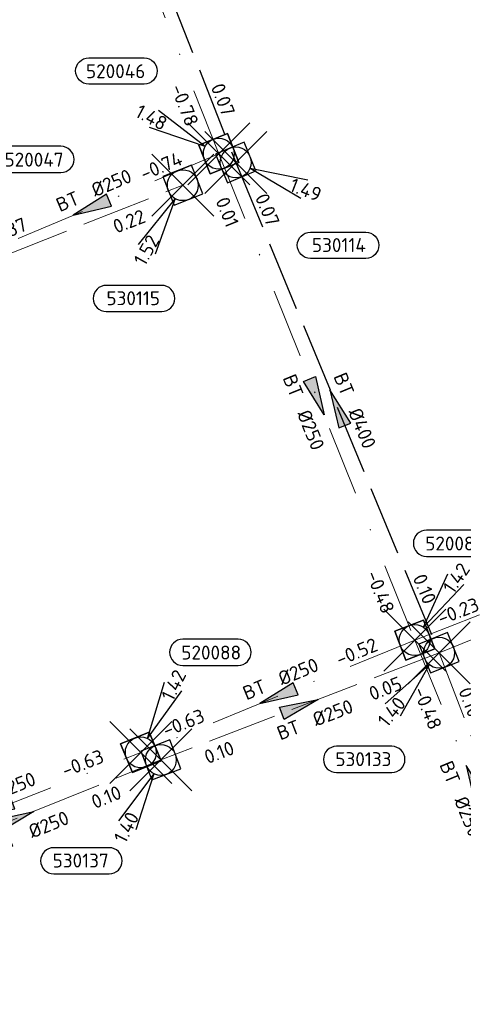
# Model space of a CAD drawing. Header units: metres. Extents: x 153343 to 157271, y 461673 to 467005.
# Tile 50 of 191: x 154430 to 154473, y 464445 to 464540. Entities that reach past the tile are written whole.
import ezdxf
from ezdxf.enums import TextEntityAlignment as Align

# ---------------------------------------------------------------- set-up
doc = ezdxf.new("R2010")
doc.units = ezdxf.units.M
doc.header["$LTSCALE"] = 0.75
doc.header["$PDMODE"] = 3
doc.header["$PDSIZE"] = 3
doc.linetypes.add('RI-HWA_BETON', pattern=[11.4, 9, -2.4])
doc.linetypes.add('RI-VWA_BETON', pattern=[19, 9, -5, 0, -5])
doc.layers.get('0').update_dxf_attribs({"lineweight": 25})
doc.layers.get('defpoints').update_dxf_attribs({"lineweight": 25})
for name, color, linetype in [('B-OI-RI-HWA_PUTNUMMER-S @ 0.75', 151, 'Continuous'), ('B-OI-RI-HWA_TRANSPORTLEIDING_BETON_400-G', 151, 'RI-HWA_BETON'), ('B-OI-RI-VWA_PUTNUMMER-S @ 0.75', 33, 'Continuous')]:
    doc.layers.add(name, color=color, linetype=linetype)
for name, color, linetype, lineweight in [('B-OI-RI-HWA_RIOOLPUT_INSPECTIEPUT-S', 151, 'Continuous', 25), ('B-OI-RI-HWA_STROOMRICHTING-S @ 0.75', 151, 'Continuous', 25), ('B-OI-RI-HWA_TRANSPORTLEIDING_BETON_250-G', 151, 'RI-HWA_BETON', 18), ('B-OI-RI-VWA_RIOOLPUT_INSPECTIEPUT_BETON-S', 33, 'Continuous', 25), ('B-OI-RI-VWA_STROOMRICHTING-S @ 0.75', 33, 'Continuous', 25), ('B-OI-RI-VWA_TRANSPORTLEIDING_BETON_250-G', 33, 'RI-VWA_BETON', 18)]:
    doc.layers.add(name, color=color, linetype=linetype, lineweight=lineweight)
doc.layers.add('inspectieput', color=7, linetype='Continuous', plot=False)
doc.styles.add('NLCS-ISO', font='isocpeur.ttf')

# ---------------------------------------------------------------- blocks, each defined once
blk = doc.blocks.new('*U1413')
at = {"ltscale": 0.1}
blk.add_hatch(color=256, dxfattribs=at).paths.add_polyline_path([(2.500000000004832, 0), (-2.500000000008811, -0.8333333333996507), (-2.500000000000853, 0.8333333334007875)])
at = {"ltscale": 0.1, "flags": 128}
blk.add_lwpolyline([(2.500000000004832, 0), (-2.500000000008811, -0.8333333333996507), (-2.500000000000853, 0.8333333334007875)], close=True, dxfattribs=at)
at = {"ltscale": 0.1, "style": 'NLCS-ISO'}
for tag, p in [('BOBL', (-9.92791154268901, -3.240000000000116)), ('MAT', (-1.000000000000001, -3.740000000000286))]:
    blk.add_attdef(tag, text='', height=1.8, dxfattribs=at).set_placement(p, align=Align.BOTTOM_RIGHT)
for tag, p in [('BOBR', (8.981924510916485, -3.24196829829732)), ('DIA', (0.9999999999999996, -3.740000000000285))]:
    blk.add_attdef(tag, text='', height=1.8, dxfattribs=at).set_placement(p, align=Align.BOTTOM_LEFT)
at = {"layer": 'defpoints', "ltscale": 0.1, "style": 'NLCS-ISO', "flags": 1}
blk.add_attdef('JVA', text='', height=1.8, dxfattribs=at).set_placement((0, -0.9999999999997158), align=Align.TOP_CENTER)
blk = doc.blocks.new('*U1414')
at = {"ltscale": 0.1}
blk.add_hatch(color=256, dxfattribs=at).paths.add_polyline_path([(-2.500000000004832, 0), (2.500000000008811, -0.8333333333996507), (2.500000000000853, 0.8333333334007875)])
at = {"ltscale": 0.1, "flags": 128}
blk.add_lwpolyline([(-2.500000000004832, 0), (2.500000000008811, -0.8333333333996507), (2.500000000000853, 0.8333333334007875)], close=True, dxfattribs=at)
at = {"ltscale": 0.1, "style": 'NLCS-ISO'}
for tag, p in [('MAT', (-1, 0.5000000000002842)), ('BOBL', (-19.29728813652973, 1.129206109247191e-13))]:
    blk.add_attdef(tag, text='', height=1.8, dxfattribs=at).set_placement(p, align=Align.BOTTOM_RIGHT)
for tag, p in [('DIA', (1, 0.5000000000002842)), ('BOBR', (18.35129881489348, -0.004582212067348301))]:
    blk.add_attdef(tag, text='', height=1.8, dxfattribs=at).set_placement(p, align=Align.BOTTOM_LEFT)
at = {"layer": 'defpoints', "ltscale": 0.1, "style": 'NLCS-ISO', "flags": 1}
blk.add_attdef('JVA', text='', height=1.8, dxfattribs=at).set_placement((0, -0.9999999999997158), align=Align.TOP_CENTER)
blk = doc.blocks.new('*U1397')
at = {"ltscale": 0.1}
blk.add_hatch(color=256, dxfattribs=at).paths.add_polyline_path([(2.500000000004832, 0), (-2.500000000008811, -0.8333333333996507), (-2.500000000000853, 0.8333333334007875)])
at = {"ltscale": 0.1, "flags": 128}
blk.add_lwpolyline([(2.500000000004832, 0), (-2.500000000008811, -0.8333333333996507), (-2.500000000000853, 0.8333333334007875)], close=True, dxfattribs=at)
at = {"ltscale": 0.1, "style": 'NLCS-ISO'}
for tag, p in [('BOBL', (-10.88334719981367, -3.240000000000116)), ('MAT', (-1.000000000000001, -3.740000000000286))]:
    blk.add_attdef(tag, text='', height=1.8, dxfattribs=at).set_placement(p, align=Align.BOTTOM_RIGHT)
for tag, p in [('BOBR', (9.937359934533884, -3.241300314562)), ('DIA', (0.9999999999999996, -3.740000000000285))]:
    blk.add_attdef(tag, text='', height=1.8, dxfattribs=at).set_placement(p, align=Align.BOTTOM_LEFT)
at = {"layer": 'defpoints', "ltscale": 0.1, "style": 'NLCS-ISO', "flags": 1}
blk.add_attdef('JVA', text='', height=1.8, dxfattribs=at).set_placement((0, -0.9999999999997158), align=Align.TOP_CENTER)
blk = doc.blocks.new('*U1404')
at = {"ltscale": 0.1}
blk.add_hatch(color=256, dxfattribs=at).paths.add_polyline_path([(-2.500000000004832, 0), (2.500000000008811, -0.8333333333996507), (2.500000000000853, 0.8333333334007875)])
at = {"ltscale": 0.1, "flags": 128}
blk.add_lwpolyline([(-2.500000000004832, 0), (2.500000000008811, -0.8333333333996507), (2.500000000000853, 0.8333333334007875)], close=True, dxfattribs=at)
at = {"ltscale": 0.1, "style": 'NLCS-ISO'}
for tag, p in [('MAT', (-1, 0.5000000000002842)), ('BOBL', (-24.94687405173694, 1.122844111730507e-13))]:
    blk.add_attdef(tag, text='', height=1.8, dxfattribs=at).set_placement(p, align=Align.BOTTOM_RIGHT)
for tag, p in [('DIA', (1, 0.5000000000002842)), ('BOBR', (24.00088334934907, -0.008532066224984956))]:
    blk.add_attdef(tag, text='', height=1.8, dxfattribs=at).set_placement(p, align=Align.BOTTOM_LEFT)
at = {"layer": 'defpoints', "ltscale": 0.1, "style": 'NLCS-ISO', "flags": 1}
blk.add_attdef('JVA', text='', height=1.8, dxfattribs=at).set_placement((0, -0.9999999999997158), align=Align.TOP_CENTER)
blk = doc.blocks.new('*U1369')
at = {"ltscale": 0.1}
blk.add_hatch(color=256, dxfattribs=at).paths.add_polyline_path([(-2.500000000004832, 0), (2.500000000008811, -0.8333333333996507), (2.500000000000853, 0.8333333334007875)])
at = {"ltscale": 0.1, "flags": 128}
blk.add_lwpolyline([(-2.500000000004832, 0), (2.500000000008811, -0.8333333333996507), (2.500000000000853, 0.8333333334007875)], close=True, dxfattribs=at)
at = {"ltscale": 0.1, "style": 'NLCS-ISO'}
for tag, p in [('MAT', (-1, 0.5000000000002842)), ('BOBL', (-22.81785068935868, 1.125241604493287e-13))]:
    blk.add_attdef(tag, text='', height=1.8, dxfattribs=at).set_placement(p, align=Align.BOTTOM_RIGHT)
for tag, p in [('DIA', (1, 0.5000000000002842)), ('BOBR', (24.64245925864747, -0.008980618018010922))]:
    blk.add_attdef(tag, text='', height=1.8, dxfattribs=at).set_placement(p, align=Align.BOTTOM_LEFT)
at = {"layer": 'defpoints', "ltscale": 0.1, "style": 'NLCS-ISO', "flags": 1}
blk.add_attdef('JVA', text='', height=1.8, dxfattribs=at).set_placement((0, -0.9999999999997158), align=Align.TOP_CENTER)
blk = doc.blocks.new('*U1276')
at = {"ltscale": 0.1}
blk.add_hatch(color=256, dxfattribs=at).paths.add_polyline_path([(-2.500000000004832, 0), (2.500000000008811, -0.8333333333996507), (2.500000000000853, 0.8333333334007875)])
at = {"ltscale": 0.1, "flags": 128}
blk.add_lwpolyline([(-2.500000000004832, 0), (2.500000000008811, -0.8333333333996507), (2.500000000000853, 0.8333333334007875)], close=True, dxfattribs=at)
at = {"ltscale": 0.1, "style": 'NLCS-ISO'}
for tag, p in [('BOBL', (-26.04124700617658, -3.240000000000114)), ('MAT', (-1.000000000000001, -3.740000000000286))]:
    blk.add_attdef(tag, text='', height=1.8, dxfattribs=at).set_placement(p, align=Align.BOTTOM_RIGHT)
for tag, p in [('BOBR', (25.09525603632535, -3.230702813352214)), ('DIA', (0.9999999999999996, -3.740000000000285))]:
    blk.add_attdef(tag, text='', height=1.8, dxfattribs=at).set_placement(p, align=Align.BOTTOM_LEFT)
at = {"layer": 'defpoints', "ltscale": 0.1, "style": 'NLCS-ISO', "flags": 1}
blk.add_attdef('JVA', text='', height=1.8, dxfattribs=at).set_placement((0, -0.9999999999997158), align=Align.TOP_CENTER)
blk = doc.blocks.new('*U1243')
at = {"ltscale": 0.1}
blk.add_hatch(color=256, dxfattribs=at).paths.add_polyline_path([(-2.500000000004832, 0), (2.500000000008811, -0.8333333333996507), (2.500000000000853, 0.8333333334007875)])
at = {"ltscale": 0.1, "flags": 128}
blk.add_lwpolyline([(-2.500000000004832, 0), (2.500000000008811, -0.8333333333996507), (2.500000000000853, 0.8333333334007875)], close=True, dxfattribs=at)
at = {"ltscale": 0.1, "style": 'NLCS-ISO'}
for tag, p in [('MAT', (-1, 0.5000000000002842)), ('BOBL', (-26.22441524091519, 1.121405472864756e-13))]:
    blk.add_attdef(tag, text='', height=1.8, dxfattribs=at).set_placement(p, align=Align.BOTTOM_RIGHT)
for tag, p in [('DIA', (1, 0.5000000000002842)), ('BOBR', (25.27842422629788, -0.009425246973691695))]:
    blk.add_attdef(tag, text='', height=1.8, dxfattribs=at).set_placement(p, align=Align.BOTTOM_LEFT)
at = {"layer": 'defpoints', "ltscale": 0.1, "style": 'NLCS-ISO', "flags": 1}
blk.add_attdef('JVA', text='', height=1.8, dxfattribs=at).set_placement((0, -0.9999999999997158), align=Align.TOP_CENTER)
blk = doc.blocks.new('*U1244')
at = {"ltscale": 0.1}
blk.add_hatch(color=256, dxfattribs=at).paths.add_polyline_path([(-2.500000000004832, 0), (2.500000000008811, -0.8333333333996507), (2.500000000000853, 0.8333333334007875)])
at = {"ltscale": 0.1, "flags": 128}
blk.add_lwpolyline([(-2.500000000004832, 0), (2.500000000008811, -0.8333333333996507), (2.500000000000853, 0.8333333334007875)], close=True, dxfattribs=at)
at = {"ltscale": 0.1, "style": 'NLCS-ISO'}
for tag, p in [('MAT', (-1, 0.5000000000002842)), ('BOBL', (-9.790756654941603, 1.139911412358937e-13))]:
    blk.add_attdef(tag, text='', height=1.8, dxfattribs=at).set_placement(p, align=Align.BOTTOM_RIGHT)
for tag, p in [('DIA', (1, 0.5000000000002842)), ('BOBR', (8.844769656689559, 0.002064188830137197))]:
    blk.add_attdef(tag, text='', height=1.8, dxfattribs=at).set_placement(p, align=Align.BOTTOM_LEFT)
at = {"layer": 'defpoints', "ltscale": 0.1, "style": 'NLCS-ISO', "flags": 1}
blk.add_attdef('JVA', text='', height=1.8, dxfattribs=at).set_placement((0, -0.9999999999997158), align=Align.TOP_CENTER)
blk = doc.blocks.new('*U1222')
at = {"ltscale": 0.1}
blk.add_hatch(color=256, dxfattribs=at).paths.add_polyline_path([(-2.500000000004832, 0), (2.500000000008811, -0.8333333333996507), (2.500000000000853, 0.8333333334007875)])
at = {"ltscale": 0.1, "flags": 128}
blk.add_lwpolyline([(-2.500000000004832, 0), (2.500000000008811, -0.8333333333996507), (2.500000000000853, 0.8333333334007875)], close=True, dxfattribs=at)
at = {"ltscale": 0.1, "style": 'NLCS-ISO'}
for tag, p in [('BOBL', (-8.417530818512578, -3.240000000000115)), ('MAT', (-1.000000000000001, -3.740000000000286))]:
    blk.add_attdef(tag, text='', height=1.8, dxfattribs=at).set_placement(p, align=Align.BOTTOM_RIGHT)
for tag, p in [('BOBR', (9.736422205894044, -3.241440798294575)), ('DIA', (0.9999999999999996, -3.740000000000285))]:
    blk.add_attdef(tag, text='', height=1.8, dxfattribs=at).set_placement(p, align=Align.BOTTOM_LEFT)
at = {"layer": 'defpoints', "ltscale": 0.1, "style": 'NLCS-ISO', "flags": 1}
blk.add_attdef('JVA', text='', height=1.8, dxfattribs=at).set_placement((0, -0.9999999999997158), align=Align.TOP_CENTER)
blk = doc.blocks.new('*U1233')
at = {"ltscale": 0.1}
blk.add_hatch(color=256, dxfattribs=at).paths.add_polyline_path([(-2.500000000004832, 0), (2.500000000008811, -0.8333333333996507), (2.500000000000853, 0.8333333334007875)])
at = {"ltscale": 0.1, "flags": 128}
blk.add_lwpolyline([(-2.500000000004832, 0), (2.500000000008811, -0.8333333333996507), (2.500000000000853, 0.8333333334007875)], close=True, dxfattribs=at)
at = {"ltscale": 0.1, "style": 'NLCS-ISO'}
for tag, p in [('MAT', (-1, 0.5000000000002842)), ('BOBL', (-10.97033734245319, 1.138583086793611e-13))]:
    blk.add_attdef(tag, text='', height=1.8, dxfattribs=at).set_placement(p, align=Align.BOTTOM_RIGHT)
for tag, p in [('DIA', (1, 0.5000000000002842)), ('BOBR', (10.02435005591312, 0.001239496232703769))]:
    blk.add_attdef(tag, text='', height=1.8, dxfattribs=at).set_placement(p, align=Align.BOTTOM_LEFT)
at = {"layer": 'defpoints', "ltscale": 0.1, "style": 'NLCS-ISO', "flags": 1}
blk.add_attdef('JVA', text='', height=1.8, dxfattribs=at).set_placement((0, -0.9999999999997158), align=Align.TOP_CENTER)
blk = doc.blocks.new('*U1216')
at = {"ltscale": 0.1}
blk.add_hatch(color=256, dxfattribs=at).paths.add_polyline_path([(2.500000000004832, 0), (-2.500000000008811, -0.8333333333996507), (-2.500000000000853, 0.8333333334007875)])
at = {"ltscale": 0.1, "flags": 128}
blk.add_lwpolyline([(2.500000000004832, 0), (-2.500000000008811, -0.8333333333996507), (-2.500000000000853, 0.8333333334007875)], close=True, dxfattribs=at)
at = {"ltscale": 0.1, "style": 'NLCS-ISO'}
for tag, p in [('BOBL', (-24.52450632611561, -3.240000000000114)), ('MAT', (-1.000000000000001, -3.740000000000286))]:
    blk.add_attdef(tag, text='', height=1.8, dxfattribs=at).set_placement(p, align=Align.BOTTOM_RIGHT)
for tag, p in [('BOBR', (23.57851572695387, -3.231763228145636)), ('DIA', (0.9999999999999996, -3.740000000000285))]:
    blk.add_attdef(tag, text='', height=1.8, dxfattribs=at).set_placement(p, align=Align.BOTTOM_LEFT)
at = {"layer": 'defpoints', "ltscale": 0.1, "style": 'NLCS-ISO', "flags": 1}
blk.add_attdef('JVA', text='', height=1.8, dxfattribs=at).set_placement((0, -0.9999999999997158), align=Align.TOP_CENTER)
blk = doc.blocks.new('*U1217')
at = {"ltscale": 0.1}
blk.add_hatch(color=256, dxfattribs=at).paths.add_polyline_path([(-2.500000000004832, 0), (2.500000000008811, -0.8333333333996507), (2.500000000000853, 0.8333333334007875)])
at = {"ltscale": 0.1, "flags": 128}
blk.add_lwpolyline([(-2.500000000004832, 0), (2.500000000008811, -0.8333333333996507), (2.500000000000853, 0.8333333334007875)], close=True, dxfattribs=at)
at = {"ltscale": 0.1, "style": 'NLCS-ISO'}
for tag, p in [('MAT', (-1, 0.5000000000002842)), ('BOBL', (-8.57527232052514, 1.141280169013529e-13))]:
    blk.add_attdef(tag, text='', height=1.8, dxfattribs=at).set_placement(p, align=Align.BOTTOM_RIGHT)
for tag, p in [('DIA', (1, 0.5000000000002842)), ('BOBR', (7.629285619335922, 0.002913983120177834))]:
    blk.add_attdef(tag, text='', height=1.8, dxfattribs=at).set_placement(p, align=Align.BOTTOM_LEFT)
at = {"layer": 'defpoints', "ltscale": 0.1, "style": 'NLCS-ISO', "flags": 1}
blk.add_attdef('JVA', text='', height=1.8, dxfattribs=at).set_placement((0, -0.9999999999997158), align=Align.TOP_CENTER)
blk = doc.blocks.new('*U1215')
at = {"ltscale": 0.1}
blk.add_hatch(color=256, dxfattribs=at).paths.add_polyline_path([(2.500000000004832, 0), (-2.500000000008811, -0.8333333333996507), (-2.500000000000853, 0.8333333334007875)])
at = {"ltscale": 0.1, "flags": 128}
blk.add_lwpolyline([(2.500000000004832, 0), (-2.500000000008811, -0.8333333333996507), (-2.500000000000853, 0.8333333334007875)], close=True, dxfattribs=at)
at = {"ltscale": 0.1, "style": 'NLCS-ISO'}
for tag, p in [('BOBL', (-23.74115504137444, -3.240000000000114)), ('MAT', (-1.000000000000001, -3.740000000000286))]:
    blk.add_attdef(tag, text='', height=1.8, dxfattribs=at).set_placement(p, align=Align.BOTTOM_RIGHT)
for tag, p in [('BOBR', (22.79516463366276, -3.232310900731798)), ('DIA', (0.9999999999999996, -3.740000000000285))]:
    blk.add_attdef(tag, text='', height=1.8, dxfattribs=at).set_placement(p, align=Align.BOTTOM_LEFT)
at = {"layer": 'defpoints', "ltscale": 0.1, "style": 'NLCS-ISO', "flags": 1}
blk.add_attdef('JVA', text='', height=1.8, dxfattribs=at).set_placement((0, -0.9999999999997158), align=Align.TOP_CENTER)
blk = doc.blocks.new('B-SRI-PUT_HWA-SO')
at = {"lineweight": -3, "flags": 128}
blk.add_lwpolyline([(-1.999999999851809, -2.00000000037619), (2.000000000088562, -2.000000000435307), (2.000000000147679, 1.99999999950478), (-2.00000000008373, 1.999999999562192)], close=True, dxfattribs=at)
at = {"lineweight": -3}
blk.add_circle((0, 0), 1.999999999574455, dxfattribs=at)
blk = doc.blocks.new('*U782')
for q in [(-5.462140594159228, -7.87258027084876), (-3.239752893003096, -9.017566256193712)]:
    blk.add_line((-0.9159887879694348, -1.777910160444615), q)
blk.add_lwpolyline([(-13.83935845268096, -14.71714455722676), (-6.681303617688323, -14.71714455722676, 0.9999999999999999), (-6.681303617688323, -11.3327746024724), (-13.83935845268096, -11.3327746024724, 0.9999999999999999)], format="xyb", close=True)
at = {"ltscale": 0.1, "style": 'NLCS-ISO'}
blk.add_attdef('PUTHGT', text='', height=1.8, rotation=62.74223504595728, dxfattribs=at).set_placement((-5.456395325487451, -10.65173694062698), align=Align.MIDDLE_LEFT)
blk.add_attdef('PUTNR', text='', height=1.8, dxfattribs=at).set_placement((-10.3625697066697, -11.19262481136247), align=Align.MIDDLE_CENTER)
blk = doc.blocks.new('*U755')
for q in [(-6.952183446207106, -6.593909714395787), (-5.009845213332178, -8.167860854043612)]:
    blk.add_line((-1.259160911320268, -1.553870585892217), q)
blk.add_lwpolyline([(-13.25589470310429, -15.46161771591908), (-6.097839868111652, -15.46161771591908, 0.9999999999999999), (-6.097839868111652, -12.07724776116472), (-13.25589470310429, -12.07724776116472, 0.9999999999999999)], format="xyb", close=True)
at = {"ltscale": 0.1, "style": 'NLCS-ISO'}
blk.add_attdef('PUTHGT', text='', height=1.8, rotation=50.9808238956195, dxfattribs=at).set_placement((-7.513053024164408, -9.315888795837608), align=Align.MIDDLE_LEFT)
blk.add_attdef('PUTNR', text='', height=1.8, dxfattribs=at).set_placement((-9.779105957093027, -11.93709797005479), align=Align.MIDDLE_CENTER)
blk = doc.blocks.new('*U748')
for q in [(8.409383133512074, -4.592904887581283), (9.31124474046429, -2.261243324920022)]:
    blk.add_line((1.865329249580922, -0.7214892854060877), q)
blk.add_lwpolyline([(16.8101220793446, -12.39118641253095), (9.652067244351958, -12.39118641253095, -0.9999999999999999), (9.652067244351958, -9.006816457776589), (16.8101220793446, -9.006816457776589, -0.9999999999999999)], format="xyb", close=True)
at = {"ltscale": 0.1, "style": 'NLCS-ISO'}
blk.add_attdef('PUTHGT', text='', height=1.8, rotation=338.8540658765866, dxfattribs=at).set_placement((7.12285779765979, -2.785007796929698), align=Align.MIDDLE_LEFT)
blk.add_attdef('PUTNR', text='', height=1.8, dxfattribs=at).set_placement((13.33333333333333, -8.866666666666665), align=Align.MIDDLE_CENTER)
blk = doc.blocks.new('*U757')
for q in [(-5.750939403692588, -7.664150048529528), (-3.572638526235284, -8.89093661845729)]:
    blk.add_line((-0.9814292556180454, -1.742640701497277), q)
blk.add_lwpolyline([(-9.887015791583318, -16.32520136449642), (-2.728960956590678, -16.32520136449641, 0.9999999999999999), (-2.728960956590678, -12.94083140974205), (-9.887015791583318, -12.94083140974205, 0.9999999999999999)], format="xyb", close=True)
at = {"ltscale": 0.1, "style": 'NLCS-ISO'}
blk.add_attdef('PUTHGT', text='', height=1.8, rotation=60.61243717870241, dxfattribs=at).set_placement((-5.848481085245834, -10.44160039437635), align=Align.MIDDLE_LEFT)
blk.add_attdef('PUTNR', text='', height=1.8, dxfattribs=at).set_placement((-6.410227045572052, -12.80068161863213), align=Align.MIDDLE_CENTER)
blk = doc.blocks.new('*U691')
for q in [(3.073120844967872, 9.07570538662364), (5.316219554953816, 7.971844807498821)]:
    blk.add_line((0.8830884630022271, 1.794478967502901), q)
blk.add_lwpolyline([(12.57475820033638, 14.62089001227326), (5.416703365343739, 14.62089001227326, 0.9999999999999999), (5.416703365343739, 11.23652005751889), (12.57475820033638, 11.23652005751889, 0.9999999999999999)], format="xyb", close=True)
at = {"ltscale": 0.1, "style": 'NLCS-ISO'}
blk.add_attdef('PUTHGT', text='', height=1.8, rotation=63.79754923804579, dxfattribs=at).set_placement((3.351818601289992, 6.874349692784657), align=Align.MIDDLE_LEFT)
blk.add_attdef('PUTNR', text='', height=1.8, dxfattribs=at).set_placement((9.097969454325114, 12.89637026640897), align=Align.MIDDLE_CENTER)
blk = doc.blocks.new('*U214')
for q in [(4.287178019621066, 8.569282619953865), (6.357953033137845, 7.16860748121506)]:
    blk.add_line((1.120540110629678, 1.656620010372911), q)
blk.add_lwpolyline([(8.670588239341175, 14.20040424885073), (1.512533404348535, 14.20040424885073, 0.9999999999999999), (1.512533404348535, 10.81603429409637), (8.670588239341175, 10.81603429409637, 0.9999999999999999)], format="xyb", close=True)
at = {"ltscale": 0.1, "style": 'NLCS-ISO'}
blk.add_attdef('PUTHGT', text='', height=1.8, rotation=55.92552406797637, dxfattribs=at).set_placement((4.261749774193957, 6.350500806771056), align=Align.MIDDLE_LEFT)
blk.add_attdef('PUTNR', text='', height=1.8, dxfattribs=at).set_placement((5.193799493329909, 12.47588450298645), align=Align.MIDDLE_CENTER)
blk = doc.blocks.new('*U187')
for q in [(-7.784220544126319, 5.587343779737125), (-8.964601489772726, 3.383551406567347)]:
    blk.add_line((-1.763033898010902, 0.944304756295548), q)
blk.add_lwpolyline([(-16.8101220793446, 12.39118641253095), (-9.652067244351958, 12.39118641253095, -0.9999999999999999), (-9.652067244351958, 9.006816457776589), (-16.8101220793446, 9.006816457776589, -0.9999999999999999)], format="xyb", close=True)
at = {"ltscale": 0.1, "style": 'NLCS-ISO'}
blk.add_attdef('PUTNR', text='', height=1.8, dxfattribs=at).set_placement((-13.33333333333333, 10.66666666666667), align=Align.MIDDLE_CENTER)
blk.add_attdef('PUTHGT', text='', height=1.8, rotation=331.8258969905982, dxfattribs=at).set_placement((-10.53672464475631, 5.675313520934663), align=Align.MIDDLE_LEFT)
blk = doc.blocks.new('*U192')
for q in [(2.894927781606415, 9.134106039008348), (5.159198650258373, 8.074352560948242)]:
    blk.add_line((0.8478027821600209, 1.811416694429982), q)
blk.add_lwpolyline([(12.59622272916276, 14.91287237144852), (5.438167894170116, 14.91287237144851, 0.9999999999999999), (5.438167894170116, 11.52850241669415), (12.59622272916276, 11.52850241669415, 0.9999999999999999)], format="xyb", close=True)
at = {"ltscale": 0.1, "style": 'NLCS-ISO'}
blk.add_attdef('PUTHGT', text='', height=1.8, rotation=64.91885515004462, dxfattribs=at).set_placement((3.216651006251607, 6.938625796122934), align=Align.MIDDLE_LEFT)
blk.add_attdef('PUTNR', text='', height=1.8, dxfattribs=at).set_placement((9.11943398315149, 13.18835262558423), align=Align.MIDDLE_CENTER)
blk = doc.blocks.new('B-SRI-PUT_VWA-SO')
at = {"flags": 128}
blk.add_lwpolyline([(-2.00008364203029, 2.000083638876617), (1.99991635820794, 2.000083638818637), (1.999916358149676, -1.99991636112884), (-2.000083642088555, -1.999916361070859)], close=True, dxfattribs=at)
at = {"lineweight": -3, "flags": 128}
blk.add_lwpolyline([(2.000083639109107, -1.99991635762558), (1.99991635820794, 2.000083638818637), (-2.000083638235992, 1.999916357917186), (-1.999916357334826, -2.000083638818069)], close=True, dxfattribs=at)
at = {"lineweight": -3}
blk.add_circle((0, 0), 1.999999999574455, dxfattribs=at)

msp = doc.modelspace()

# ---------------------------------------------------------------- linework, layer by layer
at = {"layer": 'B-OI-RI-HWA_TRANSPORTLEIDING_BETON_250-G', "transparency": 33554610}
for p, q in [((154396.18, 464504.48), (154445.54, 464523.97)), ((154470.38, 464478.67), (154519.41, 464498.53)), ((154470.38, 464478.67), (154443.41, 464468.29)), ((154470.38, 464478.67), (154485.85, 464438.6)), ((154415.29, 464456.92), (154443.41, 464468.29))]:
    msp.add_line(p, q, dxfattribs=at)
at = {"layer": 'B-OI-RI-HWA_TRANSPORTLEIDING_BETON_400-G', "transparency": 33554610}
for p, q in [((154431.51, 464574.93), (154450.67, 464526.17)), ((154450.67, 464526.17), (154470.38, 464478.67))]:
    msp.add_line(p, q, dxfattribs=at)
at = {"layer": 'B-OI-RI-VWA_TRANSPORTLEIDING_BETON_250-G', "transparency": 33554610}
for p, q in [((154430.83, 464573.17), (154449.03, 464527.01)), ((154449.03, 464527.01), (154424.28, 464516.55)), ((154449.03, 464527.01), (154468.02, 464479.9)), ((154468.02, 464479.9), (154517.73, 464499.25)), ((154468.02, 464479.9), (154441.47, 464469.02)), ((154468.02, 464479.9), (154479.45, 464452.13)), ((154413.11, 464457.9), (154441.47, 464469.02))]:
    msp.add_line(p, q, dxfattribs=at)
at = {"layer": 'inspectieput', "color": 0, "transparency": 33554610}
for p in [(154449.03, 464527.01), (154450.67, 464526.17), (154445.54, 464523.97), (154468.02, 464479.9), (154470.38, 464478.67), (154441.47, 464469.02), (154443.41, 464468.29)]:
    msp.add_point(p, dxfattribs=at)

# ---------------------------------------------------------------- block references
at = {"layer": 'B-OI-RI-HWA_PUTNUMMER-S @ 0.75', "color": 0, "transparency": 33554610}
ref = msp.add_blockref('*U748', (154450.67, 464526.17), dxfattribs=dict(at, xscale=0.75, yscale=0.75, zscale=0.75))
ref.add_attrib('PUTNR', '530114', dxfattribs={"layer": '0', "ltscale": 0.1, "height": 1.35, "style": 'NLCS-ISO'}).set_placement((154460.67, 464518.1700000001), align=Align.MIDDLE_CENTER)
ref.add_attrib('PUTHGT', '1.49', dxfattribs={"layer": '0', "ltscale": 0.1, "height": 1.35, "rotation": 338.8540658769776, "style": 'NLCS-ISO'}).set_placement((154456.0121433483, 464524.0812441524), align=Align.MIDDLE_LEFT)
ref = msp.add_blockref('*U757', (154445.54, 464523.97), dxfattribs=dict(at, xscale=0.75, yscale=0.75, zscale=0.75))
ref.add_attrib('PUTNR', '530115', dxfattribs={"layer": '0', "ltscale": 0.1, "height": 1.35, "style": 'NLCS-ISO'}).set_placement((154440.7323297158, 464513.0194887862), align=Align.MIDDLE_CENTER)
ref.add_attrib('PUTHGT', '1.52', dxfattribs={"layer": '0', "ltscale": 0.1, "height": 1.35, "rotation": 60.61243717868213, "style": 'NLCS-ISO'}).set_placement((154441.2861321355, 464516.374056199), align=Align.MIDDLE_LEFT)
ref = msp.add_blockref('*U755', (154470.38, 464478.67), dxfattribs=dict(at, xscale=0.75, yscale=0.75, zscale=0.75))
ref.add_attrib('PUTNR', '530133', dxfattribs={"layer": '0', "ltscale": 0.1, "height": 1.35, "style": 'NLCS-ISO'}).set_placement((154463.0456705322, 464468.3671765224), align=Align.MIDDLE_CENTER)
ref.add_attrib('PUTHGT', '1.40', dxfattribs={"layer": '0', "ltscale": 0.1, "height": 1.35, "rotation": 50.98082389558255, "style": 'NLCS-ISO'}).set_placement((154464.8302035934, 464471.7879696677), align=Align.MIDDLE_LEFT)
ref = msp.add_blockref('*U782', (154443.41, 464468.29), dxfattribs=dict(at, xscale=0.75, yscale=0.75, zscale=0.75))
ref.add_attrib('PUTNR', '530137', dxfattribs={"layer": '0', "ltscale": 0.1, "height": 1.35, "style": 'NLCS-ISO'}).set_placement((154435.63807272, 464458.5455313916), align=Align.MIDDLE_CENTER)
ref.add_attrib('PUTHGT', '1.40', dxfattribs={"layer": '0', "ltscale": 0.1, "height": 1.35, "rotation": 62.74223504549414, "style": 'NLCS-ISO'}).set_placement((154439.379532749, 464460.4212062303), align=Align.MIDDLE_LEFT)
at = {"layer": 'B-OI-RI-HWA_RIOOLPUT_INSPECTIEPUT-S', "transparency": 33554610}
for p, xscale, yscale, zscale, rotation in [((154450.67, 464526.17), 0.75, 0.75, 0.75, 292.5358774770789), ((154445.54, 464523.97), 0.7500000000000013, 0.7500000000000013, 0.7500000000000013, 201.5467899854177), ((154470.38, 464478.6699999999), 0.75, 0.75, 0.75, 22.05080857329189), ((154443.41, 464468.29), 0.75, 0.75, 0.75, 21.05032218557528)]:
    msp.add_blockref('B-SRI-PUT_HWA-SO', p, dxfattribs=dict(at, xscale=xscale, yscale=yscale, zscale=zscale, rotation=rotation))
at = {"layer": 'B-OI-RI-HWA_STROOMRICHTING-S @ 0.75', "color": 0, "transparency": 33554610, "xscale": 0.75, "yscale": 0.75, "zscale": 0.75}
for name, p, rotation, values in [('*U1369', (154441.09, 464550.5499999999), 291.4520988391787, {'MAT': 'BT', 'DIA': '%%c400', 'BOBL': '-0.04', 'BOBR': '0.07'}), ('*U1404', (154460.525, 464502.42), 292.5358774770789, {'MAT': 'BT', 'DIA': '%%c400', 'BOBL': '0.07', 'BOBR': '0.10'}), ('*U1276', (154420.86, 464514.225), 21.54678998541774, {'MAT': 'BT', 'DIA': '%%c250', 'BOBL': '-0.06', 'BOBR': '0.22'}), ('*U1413', (154456.895, 464473.48), 21.05032218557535, {'MAT': 'BT', 'DIA': '%%c250', 'BOBL': '0.10', 'BOBR': '0.05'}), ('*U1414', (154478.115, 464458.6349999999), 291.1102967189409, {'MAT': 'BT', 'DIA': '%%c250', 'BOBL': '0.10', 'BOBR': '0.19'}), ('*U1397', (154429.35, 464462.605), 22.0153819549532, {'MAT': 'BT', 'DIA': '%%c250', 'BOBL': '0.13', 'BOBR': '0.10'})]:
    msp.add_blockref(name, p, dxfattribs=dict(at, rotation=rotation)).add_auto_attribs(values)
at = {"layer": 'B-OI-RI-VWA_PUTNUMMER-S @ 0.75', "color": 0, "transparency": 33554610, "xscale": 0.75, "yscale": 0.75, "zscale": 0.75}
for name, p, values in [('*U187', (154449.03, 464527.01), {'PUTNR': '520046', 'PUTHGT': '1.48'}), ('*U192', (154424.28, 464516.55), {'PUTNR': '520047', 'PUTHGT': '1.45'}), ('*U214', (154468.02, 464479.9), {'PUTNR': '520085', 'PUTHGT': '1.42'}), ('*U691', (154441.47, 464469.02), {'PUTNR': '520088', 'PUTHGT': '1.42'})]:
    msp.add_blockref(name, p, dxfattribs=at).add_auto_attribs(values)
at = {"layer": 'B-OI-RI-VWA_RIOOLPUT_INSPECTIEPUT_BETON-S', "transparency": 33554610}
for p, xscale, yscale, zscale, rotation in [((154449.03, 464527.01), 0.75, 0.75, 0.75, 291.9543207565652), ((154468.02, 464479.9), 0.7499999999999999, 0.7499999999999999, 0.7499999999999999, 21.26885830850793), ((154441.47, 464469.02), 0.75, 0.75, 0.75, 22.28346731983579)]:
    msp.add_blockref('B-SRI-PUT_VWA-SO', p, dxfattribs=dict(at, xscale=xscale, yscale=yscale, zscale=zscale, rotation=rotation))
at = {"layer": 'B-OI-RI-VWA_STROOMRICHTING-S @ 0.75', "color": 0, "transparency": 33554610, "xscale": 0.75, "yscale": 0.75, "zscale": 0.75}
for name, p, rotation, values in [('*U1215', (154439.93, 464550.09), 291.518363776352, {'MAT': 'BT', 'DIA': '%%c250', 'BOBL': '-0.55', 'BOBR': '-0.78'}), ('*U1217', (154436.655, 464521.78), 22.9101960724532, {'MAT': 'BT', 'DIA': '%%c250', 'BOBL': '-0.87', 'BOBR': '-0.74'}), ('*U1216', (154458.525, 464503.455), 291.9543207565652, {'MAT': 'BT', 'DIA': '%%c250', 'BOBL': '0.01', 'BOBR': '-0.48'}), ('*U1243', (154492.875, 464489.575), 21.26885830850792, {'MAT': 'BT', 'DIA': '%%c250', 'BOBL': '-0.23', 'BOBR': '-0.18'}), ('*U1244', (154454.745, 464474.4600000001), 22.2834673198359, {'MAT': 'BT', 'DIA': '%%c250', 'BOBL': '-0.63', 'BOBR': '-0.52'}), ('*U1222', (154473.735, 464466.015), 292.3718328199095, {'MAT': 'BT', 'DIA': '%%c250', 'BOBL': '-0.48', 'BOBR': '-0.13'}), ('*U1233', (154427.2899999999, 464463.46), 21.41022272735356, {'MAT': 'BT', 'DIA': '%%c250', 'BOBL': '-0.69', 'BOBR': '-0.63'})]:
    msp.add_blockref(name, p, dxfattribs=dict(at, rotation=rotation)).add_auto_attribs(values)

doc.saveas('drawing.dxf')
